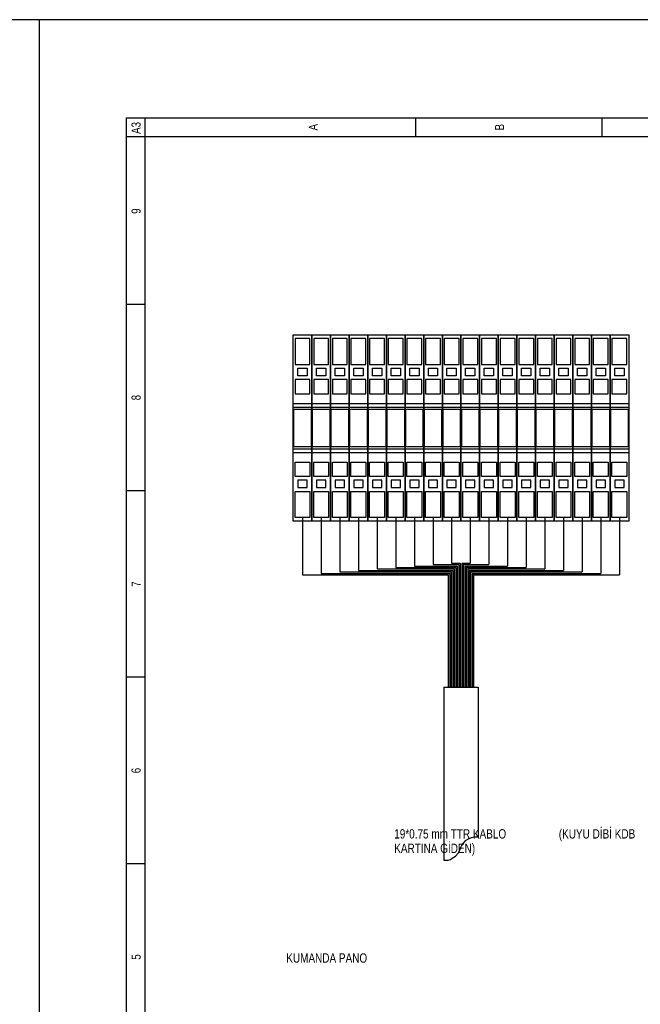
# Model space of a CAD drawing. Header units: centimetres. Extents: x 0 to 12476, y -30 to 2970.
# Tile 23 of 26: x 10351 to 10666, y 2471 to 2970. Entities that reach past the tile are written whole.
import ezdxf
from ezdxf.enums import TextEntityAlignment as Align

# ---------------------------------------------------------------- set-up
doc = ezdxf.new("R2010")
doc.units = ezdxf.units.CM
for name, color, linetype in [('ASN-CERCEVE', 7, 'Continuous'), ('ASN-ELEKTRIK', 3, 'Continuous'), ('ASN-ELEKTRIK-YAZI', 4, 'Continuous')]:
    doc.layers.add(name, color=color, linetype=linetype)

msp = doc.modelspace()

# ---------------------------------------------------------------- linework, layer by layer
at = {"layer": 'ASN-CERCEVE'}
msp.add_line((10360.8, 0), (10360.8, 2970), dxfattribs=at)
for points in [[(0, 0), (12475.76, 0), (12475.76, 2970), (0, 2970)], [(100, 0), (12450.76, 0), (12450.76, 2970), (100, 2970)]]:
    msp.add_lwpolyline(points, close=True, dxfattribs=at)
at = {"layer": 'ASN-ELEKTRIK'}
for p, q in [((10404.96, 1974.44), (10404.96, 2920.2)), ((10404.96, 2920.2), (11071.71, 2920.2)), ((10414.42, 1983.9), (10414.42, 2920.2)), ((10551.55, 2920.2), (10551.55, 2910.74)), ((10646.12, 2920.2), (10646.12, 2910.74)), ((10404.96, 2910.74), (11033.88, 2910.74)), ((10414.42, 2825.62), (10404.96, 2825.62)), ((10489.55, 2810.21), (10499, 2810.21)), ((10489.55, 2715.63), (10489.55, 2810.21)), ((10490.49, 2808.32), (10490.49, 2795.08)), ((10498.06, 2808.32), (10490.49, 2808.32)), ((10498.06, 2795.08), (10498.06, 2808.32)), ((10499, 2810.21), (10508.46, 2810.21)), ((10499, 2715.63), (10499, 2810.21)), ((10499, 2810.21), (10499, 2715.63)), ((10499.95, 2808.32), (10499.95, 2795.08)), ((10507.52, 2808.32), (10499.95, 2808.32)), ((10507.52, 2795.08), (10507.52, 2808.32)), ((10508.46, 2810.21), (10517.92, 2810.21)), ((10508.46, 2715.63), (10508.46, 2810.21)), ((10508.46, 2810.21), (10508.46, 2715.63)), ((10509.41, 2808.32), (10509.41, 2795.08)), ((10516.97, 2808.32), (10509.41, 2808.32)), ((10516.97, 2795.08), (10516.97, 2808.32)), ((10517.92, 2810.21), (10527.38, 2810.21)), ((10517.92, 2715.63), (10517.92, 2810.21)), ((10517.92, 2810.21), (10517.92, 2715.63)), ((10518.87, 2808.32), (10518.87, 2795.08)), ((10526.43, 2808.32), (10518.87, 2808.32)), ((10526.43, 2795.08), (10526.43, 2808.32)), ((10527.38, 2810.21), (10536.83, 2810.21)), ((10527.38, 2715.63), (10527.38, 2810.21)), ((10527.38, 2810.21), (10527.38, 2715.63)), ((10528.32, 2808.32), (10528.32, 2795.08)), ((10535.89, 2808.32), (10528.32, 2808.32)), ((10535.89, 2795.08), (10535.89, 2808.32)), ((10536.83, 2810.21), (10546.29, 2810.21)), ((10536.83, 2715.63), (10536.83, 2810.21)), ((10536.83, 2810.21), (10536.83, 2715.63)), ((10537.78, 2808.32), (10537.78, 2795.08)), ((10545.35, 2808.32), (10537.78, 2808.32)), ((10545.35, 2795.08), (10545.35, 2808.32)), ((10546.29, 2810.21), (10555.75, 2810.21)), ((10546.29, 2715.63), (10546.29, 2810.21)), ((10546.29, 2810.21), (10546.29, 2715.63)), ((10547.24, 2808.32), (10547.24, 2795.08)), ((10554.8, 2808.32), (10547.24, 2808.32)), ((10554.8, 2795.08), (10554.8, 2808.32)), ((10555.75, 2810.21), (10565.21, 2810.21)), ((10555.75, 2715.63), (10555.75, 2810.21)), ((10555.75, 2810.21), (10555.75, 2715.63)), ((10556.7, 2808.32), (10556.7, 2795.08)), ((10564.26, 2808.32), (10556.7, 2808.32)), ((10564.26, 2795.08), (10564.26, 2808.32)), ((10565.21, 2810.21), (10574.66, 2810.21)), ((10565.21, 2715.63), (10565.21, 2810.21)), ((10565.21, 2810.21), (10565.21, 2715.63)), ((10566.15, 2808.32), (10566.15, 2795.08)), ((10573.72, 2808.32), (10566.15, 2808.32)), ((10573.72, 2795.08), (10573.72, 2808.32)), ((10574.66, 2810.21), (10584.12, 2810.21)), ((10574.66, 2715.63), (10574.66, 2810.21)), ((10574.66, 2810.21), (10574.66, 2715.63)), ((10575.61, 2808.32), (10575.61, 2795.08)), ((10583.18, 2808.32), (10575.61, 2808.32)), ((10583.18, 2795.08), (10583.18, 2808.32)), ((10584.12, 2810.21), (10593.58, 2810.21)), ((10584.12, 2715.63), (10584.12, 2810.21)), ((10584.12, 2810.21), (10584.12, 2715.63)), ((10585.07, 2808.32), (10585.07, 2795.08)), ((10592.63, 2808.32), (10585.07, 2808.32)), ((10592.63, 2795.08), (10592.63, 2808.32)), ((10593.58, 2810.21), (10603.04, 2810.21)), ((10593.58, 2715.63), (10593.58, 2810.21)), ((10593.58, 2810.21), (10593.58, 2715.63)), ((10594.53, 2808.32), (10594.53, 2795.08)), ((10602.09, 2808.32), (10594.53, 2808.32)), ((10602.09, 2795.08), (10602.09, 2808.32)), ((10603.04, 2810.21), (10612.5, 2810.21)), ((10603.04, 2715.63), (10603.04, 2810.21)), ((10603.04, 2810.21), (10603.04, 2715.63)), ((10603.98, 2808.32), (10603.98, 2795.08)), ((10611.55, 2808.32), (10603.98, 2808.32)), ((10611.55, 2795.08), (10611.55, 2808.32)), ((10612.5, 2810.21), (10621.95, 2810.21)), ((10612.5, 2715.63), (10612.5, 2810.21)), ((10612.5, 2810.21), (10612.5, 2715.63)), ((10613.44, 2808.32), (10613.44, 2795.08)), ((10621.01, 2808.32), (10613.44, 2808.32)), ((10621.01, 2795.08), (10621.01, 2808.32)), ((10621.95, 2810.21), (10631.41, 2810.21)), ((10621.95, 2715.63), (10621.95, 2810.21)), ((10621.95, 2810.21), (10621.95, 2715.63)), ((10622.9, 2808.32), (10622.9, 2795.08)), ((10630.46, 2808.32), (10622.9, 2808.32)), ((10630.46, 2795.08), (10630.46, 2808.32)), ((10631.41, 2810.21), (10640.87, 2810.21)), ((10631.41, 2715.63), (10631.41, 2810.21)), ((10631.41, 2810.21), (10631.41, 2715.63)), ((10632.36, 2808.32), (10632.36, 2795.08)), ((10639.92, 2808.32), (10632.36, 2808.32)), ((10639.92, 2795.08), (10639.92, 2808.32)), ((10640.87, 2810.21), (10650.33, 2810.21)), ((10640.87, 2715.63), (10640.87, 2810.21)), ((10640.87, 2810.21), (10640.87, 2715.63)), ((10641.81, 2808.32), (10641.81, 2795.08)), ((10649.38, 2808.32), (10641.81, 2808.32)), ((10649.38, 2795.08), (10649.38, 2808.32)), ((10650.33, 2810.21), (10659.78, 2810.21)), ((10650.33, 2715.63), (10650.33, 2810.21)), ((10650.33, 2810.21), (10650.33, 2715.63)), ((10651.27, 2808.32), (10651.27, 2795.08)), ((10658.84, 2808.32), (10651.27, 2808.32)), ((10658.84, 2795.08), (10658.84, 2808.32)), ((10659.78, 2810.21), (10659.78, 2715.63)), ((10490.49, 2795.08), (10498.06, 2795.08)), ((10491.91, 2793.18), (10496.64, 2793.18)), ((10491.91, 2789.4), (10491.91, 2793.18)), ((10496.64, 2793.18), (10496.64, 2789.4)), ((10499.95, 2795.08), (10507.52, 2795.08)), ((10501.37, 2793.18), (10506.1, 2793.18)), ((10501.37, 2789.4), (10501.37, 2793.18)), ((10506.1, 2793.18), (10506.1, 2789.4)), ((10509.41, 2795.08), (10516.97, 2795.08)), ((10510.83, 2793.18), (10515.56, 2793.18)), ((10510.83, 2789.4), (10510.83, 2793.18)), ((10515.56, 2793.18), (10515.56, 2789.4)), ((10518.87, 2795.08), (10526.43, 2795.08)), ((10520.28, 2793.18), (10525.01, 2793.18)), ((10520.28, 2789.4), (10520.28, 2793.18)), ((10525.01, 2793.18), (10525.01, 2789.4)), ((10528.32, 2795.08), (10535.89, 2795.08)), ((10529.74, 2793.18), (10534.47, 2793.18)), ((10529.74, 2789.4), (10529.74, 2793.18)), ((10534.47, 2793.18), (10534.47, 2789.4)), ((10537.78, 2795.08), (10545.35, 2795.08)), ((10539.2, 2793.18), (10543.93, 2793.18)), ((10539.2, 2789.4), (10539.2, 2793.18)), ((10543.93, 2793.18), (10543.93, 2789.4)), ((10547.24, 2795.08), (10554.8, 2795.08)), ((10548.66, 2793.18), (10553.39, 2793.18)), ((10548.66, 2789.4), (10548.66, 2793.18)), ((10553.39, 2793.18), (10553.39, 2789.4)), ((10556.7, 2795.08), (10564.26, 2795.08)), ((10558.11, 2793.18), (10562.84, 2793.18)), ((10558.11, 2789.4), (10558.11, 2793.18)), ((10562.84, 2793.18), (10562.84, 2789.4)), ((10566.15, 2795.08), (10573.72, 2795.08)), ((10567.57, 2793.18), (10572.3, 2793.18)), ((10567.57, 2789.4), (10567.57, 2793.18)), ((10572.3, 2793.18), (10572.3, 2789.4)), ((10575.61, 2795.08), (10583.18, 2795.08)), ((10577.03, 2793.18), (10581.76, 2793.18)), ((10577.03, 2789.4), (10577.03, 2793.18)), ((10581.76, 2793.18), (10581.76, 2789.4)), ((10585.07, 2795.08), (10592.63, 2795.08)), ((10586.49, 2793.18), (10591.22, 2793.18)), ((10586.49, 2789.4), (10586.49, 2793.18)), ((10591.22, 2793.18), (10591.22, 2789.4)), ((10594.53, 2795.08), (10602.09, 2795.08)), ((10595.94, 2793.18), (10600.67, 2793.18)), ((10595.94, 2789.4), (10595.94, 2793.18)), ((10600.67, 2793.18), (10600.67, 2789.4)), ((10603.98, 2795.08), (10611.55, 2795.08)), ((10605.4, 2793.18), (10610.13, 2793.18)), ((10605.4, 2789.4), (10605.4, 2793.18)), ((10610.13, 2793.18), (10610.13, 2789.4)), ((10613.44, 2795.08), (10621.01, 2795.08)), ((10614.86, 2793.18), (10619.59, 2793.18)), ((10614.86, 2789.4), (10614.86, 2793.18)), ((10619.59, 2793.18), (10619.59, 2789.4)), ((10622.9, 2795.08), (10630.46, 2795.08)), ((10624.32, 2793.18), (10629.05, 2793.18)), ((10624.32, 2789.4), (10624.32, 2793.18)), ((10629.05, 2793.18), (10629.05, 2789.4)), ((10632.36, 2795.08), (10639.92, 2795.08)), ((10633.77, 2793.18), (10638.5, 2793.18)), ((10633.77, 2789.4), (10633.77, 2793.18)), ((10638.5, 2793.18), (10638.5, 2789.4)), ((10641.81, 2795.08), (10649.38, 2795.08)), ((10643.23, 2793.18), (10647.96, 2793.18)), ((10643.23, 2789.4), (10643.23, 2793.18)), ((10647.96, 2793.18), (10647.96, 2789.4)), ((10651.27, 2795.08), (10658.84, 2795.08)), ((10652.69, 2793.18), (10657.42, 2793.18)), ((10652.69, 2789.4), (10652.69, 2793.18)), ((10657.42, 2793.18), (10657.42, 2789.4)), ((10498.06, 2787.51), (10490.49, 2787.51)), ((10490.49, 2787.51), (10490.49, 2780.32)), ((10496.64, 2789.4), (10491.91, 2789.4)), ((10498.06, 2780.32), (10498.06, 2787.51)), ((10507.52, 2787.51), (10499.95, 2787.51)), ((10499.95, 2787.51), (10499.95, 2780.32)), ((10506.1, 2789.4), (10501.37, 2789.4)), ((10507.52, 2780.32), (10507.52, 2787.51)), ((10516.97, 2787.51), (10509.41, 2787.51)), ((10509.41, 2787.51), (10509.41, 2780.32)), ((10515.56, 2789.4), (10510.83, 2789.4)), ((10516.97, 2780.32), (10516.97, 2787.51)), ((10526.43, 2787.51), (10518.87, 2787.51)), ((10518.87, 2787.51), (10518.87, 2780.32)), ((10525.01, 2789.4), (10520.28, 2789.4)), ((10526.43, 2780.32), (10526.43, 2787.51)), ((10535.89, 2787.51), (10528.32, 2787.51)), ((10528.32, 2787.51), (10528.32, 2780.32)), ((10534.47, 2789.4), (10529.74, 2789.4)), ((10535.89, 2780.32), (10535.89, 2787.51)), ((10545.35, 2787.51), (10537.78, 2787.51)), ((10537.78, 2787.51), (10537.78, 2780.32)), ((10543.93, 2789.4), (10539.2, 2789.4)), ((10545.35, 2780.32), (10545.35, 2787.51)), ((10554.8, 2787.51), (10547.24, 2787.51)), ((10547.24, 2787.51), (10547.24, 2780.32)), ((10553.39, 2789.4), (10548.66, 2789.4)), ((10554.8, 2780.32), (10554.8, 2787.51)), ((10564.26, 2787.51), (10556.7, 2787.51)), ((10556.7, 2787.51), (10556.7, 2780.32)), ((10562.84, 2789.4), (10558.11, 2789.4)), ((10564.26, 2780.32), (10564.26, 2787.51)), ((10573.72, 2787.51), (10566.15, 2787.51)), ((10566.15, 2787.51), (10566.15, 2780.32)), ((10572.3, 2789.4), (10567.57, 2789.4)), ((10573.72, 2780.32), (10573.72, 2787.51)), ((10583.18, 2787.51), (10575.61, 2787.51)), ((10575.61, 2787.51), (10575.61, 2780.32)), ((10581.76, 2789.4), (10577.03, 2789.4)), ((10583.18, 2780.32), (10583.18, 2787.51)), ((10592.63, 2787.51), (10585.07, 2787.51)), ((10585.07, 2787.51), (10585.07, 2780.32)), ((10591.22, 2789.4), (10586.49, 2789.4)), ((10592.63, 2780.32), (10592.63, 2787.51)), ((10602.09, 2787.51), (10594.53, 2787.51)), ((10594.53, 2787.51), (10594.53, 2780.32)), ((10600.67, 2789.4), (10595.94, 2789.4)), ((10602.09, 2780.32), (10602.09, 2787.51)), ((10611.55, 2787.51), (10603.98, 2787.51)), ((10603.98, 2787.51), (10603.98, 2780.32)), ((10610.13, 2789.4), (10605.4, 2789.4)), ((10611.55, 2780.32), (10611.55, 2787.51)), ((10621.01, 2787.51), (10613.44, 2787.51)), ((10613.44, 2787.51), (10613.44, 2780.32)), ((10619.59, 2789.4), (10614.86, 2789.4)), ((10621.01, 2780.32), (10621.01, 2787.51)), ((10630.46, 2787.51), (10622.9, 2787.51)), ((10622.9, 2787.51), (10622.9, 2780.32)), ((10629.05, 2789.4), (10624.32, 2789.4)), ((10630.46, 2780.32), (10630.46, 2787.51)), ((10639.92, 2787.51), (10632.36, 2787.51)), ((10632.36, 2787.51), (10632.36, 2780.32)), ((10638.5, 2789.4), (10633.77, 2789.4)), ((10639.92, 2780.32), (10639.92, 2787.51)), ((10649.38, 2787.51), (10641.81, 2787.51)), ((10641.81, 2787.51), (10641.81, 2780.32)), ((10647.96, 2789.4), (10643.23, 2789.4)), ((10649.38, 2780.32), (10649.38, 2787.51)), ((10658.84, 2787.51), (10651.27, 2787.51)), ((10651.27, 2787.51), (10651.27, 2780.32)), ((10657.42, 2789.4), (10652.69, 2789.4)), ((10658.84, 2780.32), (10658.84, 2787.51)), ((10490.49, 2780.32), (10498.06, 2780.32)), ((10499.95, 2780.32), (10507.52, 2780.32)), ((10509.41, 2780.32), (10516.97, 2780.32)), ((10518.87, 2780.32), (10526.43, 2780.32)), ((10528.32, 2780.32), (10535.89, 2780.32)), ((10537.78, 2780.32), (10545.35, 2780.32)), ((10547.24, 2780.32), (10554.8, 2780.32)), ((10556.7, 2780.32), (10564.26, 2780.32)), ((10566.15, 2780.32), (10573.72, 2780.32)), ((10575.61, 2780.32), (10583.18, 2780.32)), ((10585.07, 2780.32), (10592.63, 2780.32)), ((10594.53, 2780.32), (10602.09, 2780.32)), ((10603.98, 2780.32), (10611.55, 2780.32)), ((10613.44, 2780.32), (10621.01, 2780.32)), ((10622.9, 2780.32), (10630.46, 2780.32)), ((10632.36, 2780.32), (10639.92, 2780.32)), ((10641.81, 2780.32), (10649.38, 2780.32)), ((10651.27, 2780.32), (10658.84, 2780.32)), ((10489.55, 2775.4), (10499, 2775.4)), ((10489.55, 2773.51), (10499, 2773.51)), ((10489.74, 2772.38), (10489.74, 2753.46)), ((10498.82, 2772.38), (10489.74, 2772.38)), ((10498.82, 2753.46), (10498.82, 2772.38)), ((10499, 2775.4), (10508.46, 2775.4)), ((10499, 2773.51), (10508.46, 2773.51)), ((10499.19, 2772.38), (10499.19, 2753.46)), ((10508.27, 2772.38), (10499.19, 2772.38)), ((10508.27, 2753.46), (10508.27, 2772.38)), ((10508.46, 2775.4), (10517.92, 2775.4)), ((10508.46, 2773.51), (10517.92, 2773.51)), ((10508.65, 2772.38), (10508.65, 2753.46)), ((10517.73, 2772.38), (10508.65, 2772.38)), ((10517.73, 2753.46), (10517.73, 2772.38)), ((10517.92, 2775.4), (10527.38, 2775.4)), ((10517.92, 2773.51), (10527.38, 2773.51)), ((10518.11, 2772.38), (10518.11, 2753.46)), ((10527.19, 2772.38), (10518.11, 2772.38)), ((10527.19, 2753.46), (10527.19, 2772.38)), ((10527.38, 2775.4), (10536.83, 2775.4)), ((10527.38, 2773.51), (10536.83, 2773.51)), ((10527.57, 2772.38), (10527.57, 2753.46)), ((10536.65, 2772.38), (10527.57, 2772.38)), ((10536.65, 2753.46), (10536.65, 2772.38)), ((10536.83, 2775.4), (10546.29, 2775.4)), ((10536.83, 2773.51), (10546.29, 2773.51)), ((10537.02, 2772.38), (10537.02, 2753.46)), ((10546.1, 2772.38), (10537.02, 2772.38)), ((10546.1, 2753.46), (10546.1, 2772.38)), ((10546.29, 2775.4), (10555.75, 2775.4)), ((10546.29, 2773.51), (10555.75, 2773.51)), ((10546.48, 2772.38), (10546.48, 2753.46)), ((10555.56, 2772.38), (10546.48, 2772.38)), ((10555.56, 2753.46), (10555.56, 2772.38)), ((10555.75, 2775.4), (10565.21, 2775.4)), ((10555.75, 2773.51), (10565.21, 2773.51)), ((10555.94, 2772.38), (10555.94, 2753.46)), ((10565.02, 2772.38), (10555.94, 2772.38)), ((10565.02, 2753.46), (10565.02, 2772.38)), ((10565.21, 2775.4), (10574.66, 2775.4)), ((10565.21, 2773.51), (10574.66, 2773.51)), ((10565.4, 2772.38), (10565.4, 2753.46)), ((10574.48, 2772.38), (10565.4, 2772.38)), ((10574.48, 2753.46), (10574.48, 2772.38)), ((10574.66, 2775.4), (10584.12, 2775.4)), ((10574.66, 2773.51), (10584.12, 2773.51)), ((10574.85, 2772.38), (10574.85, 2753.46)), ((10583.93, 2772.38), (10574.85, 2772.38)), ((10583.93, 2753.46), (10583.93, 2772.38)), ((10584.12, 2775.4), (10593.58, 2775.4)), ((10584.12, 2773.51), (10593.58, 2773.51)), ((10584.31, 2772.38), (10584.31, 2753.46)), ((10593.39, 2772.38), (10584.31, 2772.38)), ((10593.39, 2753.46), (10593.39, 2772.38)), ((10593.58, 2775.4), (10603.04, 2775.4)), ((10593.58, 2773.51), (10603.04, 2773.51)), ((10593.77, 2772.38), (10593.77, 2753.46)), ((10602.85, 2772.38), (10593.77, 2772.38)), ((10602.85, 2753.46), (10602.85, 2772.38)), ((10603.04, 2775.4), (10612.5, 2775.4)), ((10603.04, 2773.51), (10612.5, 2773.51)), ((10603.23, 2772.38), (10603.23, 2753.46)), ((10612.31, 2772.38), (10603.23, 2772.38)), ((10612.31, 2753.46), (10612.31, 2772.38)), ((10612.5, 2775.4), (10621.95, 2775.4)), ((10612.5, 2773.51), (10621.95, 2773.51)), ((10612.68, 2772.38), (10612.68, 2753.46)), ((10621.76, 2772.38), (10612.68, 2772.38)), ((10621.76, 2753.46), (10621.76, 2772.38)), ((10621.95, 2775.4), (10631.41, 2775.4)), ((10621.95, 2773.51), (10631.41, 2773.51)), ((10622.14, 2772.38), (10622.14, 2753.46)), ((10631.22, 2772.38), (10622.14, 2772.38)), ((10631.22, 2753.46), (10631.22, 2772.38)), ((10631.41, 2775.4), (10640.87, 2775.4)), ((10631.41, 2773.51), (10640.87, 2773.51)), ((10631.6, 2772.38), (10631.6, 2753.46)), ((10640.68, 2772.38), (10631.6, 2772.38)), ((10640.68, 2753.46), (10640.68, 2772.38)), ((10640.87, 2775.4), (10650.33, 2775.4)), ((10640.87, 2773.51), (10650.33, 2773.51)), ((10641.06, 2772.38), (10641.06, 2753.46)), ((10650.14, 2772.38), (10641.06, 2772.38)), ((10650.14, 2753.46), (10650.14, 2772.38)), ((10650.33, 2775.4), (10659.78, 2775.4)), ((10650.33, 2773.51), (10659.78, 2773.51)), ((10650.51, 2772.38), (10650.51, 2753.46)), ((10659.59, 2772.38), (10650.51, 2772.38)), ((10659.59, 2753.46), (10659.59, 2772.38)), ((10489.55, 2752.33), (10499, 2752.33)), ((10489.74, 2753.46), (10498.82, 2753.46)), ((10499, 2752.33), (10508.46, 2752.33)), ((10499.19, 2753.46), (10508.27, 2753.46)), ((10508.46, 2752.33), (10517.92, 2752.33)), ((10508.65, 2753.46), (10517.73, 2753.46)), ((10517.92, 2752.33), (10527.38, 2752.33)), ((10518.11, 2753.46), (10527.19, 2753.46)), ((10527.38, 2752.33), (10536.83, 2752.33)), ((10527.57, 2753.46), (10536.65, 2753.46)), ((10536.83, 2752.33), (10546.29, 2752.33)), ((10537.02, 2753.46), (10546.1, 2753.46)), ((10546.29, 2752.33), (10555.75, 2752.33)), ((10546.48, 2753.46), (10555.56, 2753.46)), ((10555.75, 2752.33), (10565.21, 2752.33)), ((10555.94, 2753.46), (10565.02, 2753.46)), ((10565.21, 2752.33), (10574.66, 2752.33)), ((10565.4, 2753.46), (10574.48, 2753.46)), ((10574.66, 2752.33), (10584.12, 2752.33)), ((10574.85, 2753.46), (10583.93, 2753.46)), ((10584.12, 2752.33), (10593.58, 2752.33)), ((10584.31, 2753.46), (10593.39, 2753.46)), ((10593.58, 2752.33), (10603.04, 2752.33)), ((10593.77, 2753.46), (10602.85, 2753.46)), ((10603.04, 2752.33), (10612.5, 2752.33)), ((10603.23, 2753.46), (10612.31, 2753.46)), ((10612.5, 2752.33), (10621.95, 2752.33)), ((10612.68, 2753.46), (10621.76, 2753.46)), ((10621.95, 2752.33), (10631.41, 2752.33)), ((10622.14, 2753.46), (10631.22, 2753.46)), ((10631.41, 2752.33), (10640.87, 2752.33)), ((10631.6, 2753.46), (10640.68, 2753.46)), ((10640.87, 2752.33), (10650.33, 2752.33)), ((10641.06, 2753.46), (10650.14, 2753.46)), ((10650.33, 2752.33), (10659.78, 2752.33)), ((10650.51, 2753.46), (10659.59, 2753.46)), ((10489.55, 2750.44), (10499, 2750.44)), ((10499, 2750.44), (10508.46, 2750.44)), ((10508.46, 2750.44), (10517.92, 2750.44)), ((10517.92, 2750.44), (10527.38, 2750.44)), ((10527.38, 2750.44), (10536.83, 2750.44)), ((10536.83, 2750.44), (10546.29, 2750.44)), ((10546.29, 2750.44), (10555.75, 2750.44)), ((10555.75, 2750.44), (10565.21, 2750.44)), ((10565.21, 2750.44), (10574.66, 2750.44)), ((10574.66, 2750.44), (10584.12, 2750.44)), ((10584.12, 2750.44), (10593.58, 2750.44)), ((10593.58, 2750.44), (10603.04, 2750.44)), ((10603.04, 2750.44), (10612.5, 2750.44)), ((10612.5, 2750.44), (10621.95, 2750.44)), ((10621.95, 2750.44), (10631.41, 2750.44)), ((10631.41, 2750.44), (10640.87, 2750.44)), ((10640.87, 2750.44), (10650.33, 2750.44)), ((10650.33, 2750.44), (10659.78, 2750.44)), ((10490.49, 2745.52), (10498.06, 2745.52)), ((10490.49, 2738.33), (10490.49, 2745.52)), ((10498.06, 2745.52), (10498.06, 2738.33)), ((10499.95, 2745.52), (10507.52, 2745.52)), ((10499.95, 2738.33), (10499.95, 2745.52)), ((10507.52, 2745.52), (10507.52, 2738.33)), ((10509.41, 2745.52), (10516.97, 2745.52)), ((10509.41, 2738.33), (10509.41, 2745.52)), ((10516.97, 2745.52), (10516.97, 2738.33)), ((10518.87, 2745.52), (10526.43, 2745.52)), ((10518.87, 2738.33), (10518.87, 2745.52)), ((10526.43, 2745.52), (10526.43, 2738.33)), ((10528.32, 2745.52), (10535.89, 2745.52)), ((10528.32, 2738.33), (10528.32, 2745.52)), ((10535.89, 2745.52), (10535.89, 2738.33)), ((10537.78, 2745.52), (10545.35, 2745.52)), ((10537.78, 2738.33), (10537.78, 2745.52)), ((10545.35, 2745.52), (10545.35, 2738.33)), ((10547.24, 2745.52), (10554.8, 2745.52)), ((10547.24, 2738.33), (10547.24, 2745.52)), ((10554.8, 2745.52), (10554.8, 2738.33)), ((10556.7, 2745.52), (10564.26, 2745.52)), ((10556.7, 2738.33), (10556.7, 2745.52)), ((10564.26, 2745.52), (10564.26, 2738.33)), ((10566.15, 2745.52), (10573.72, 2745.52)), ((10566.15, 2738.33), (10566.15, 2745.52)), ((10573.72, 2745.52), (10573.72, 2738.33)), ((10575.61, 2745.52), (10583.18, 2745.52)), ((10575.61, 2738.33), (10575.61, 2745.52)), ((10583.18, 2745.52), (10583.18, 2738.33)), ((10585.07, 2745.52), (10592.63, 2745.52)), ((10585.07, 2738.33), (10585.07, 2745.52)), ((10592.63, 2745.52), (10592.63, 2738.33)), ((10594.53, 2745.52), (10602.09, 2745.52)), ((10594.53, 2738.33), (10594.53, 2745.52)), ((10602.09, 2745.52), (10602.09, 2738.33)), ((10603.98, 2745.52), (10611.55, 2745.52)), ((10603.98, 2738.33), (10603.98, 2745.52)), ((10611.55, 2745.52), (10611.55, 2738.33)), ((10613.44, 2745.52), (10621.01, 2745.52)), ((10613.44, 2738.33), (10613.44, 2745.52)), ((10621.01, 2745.52), (10621.01, 2738.33)), ((10622.9, 2745.52), (10630.46, 2745.52)), ((10622.9, 2738.33), (10622.9, 2745.52)), ((10630.46, 2745.52), (10630.46, 2738.33)), ((10632.36, 2745.52), (10639.92, 2745.52)), ((10632.36, 2738.33), (10632.36, 2745.52)), ((10639.92, 2745.52), (10639.92, 2738.33)), ((10641.81, 2745.52), (10649.38, 2745.52)), ((10641.81, 2738.33), (10641.81, 2745.52)), ((10649.38, 2745.52), (10649.38, 2738.33)), ((10651.27, 2745.52), (10658.84, 2745.52)), ((10651.27, 2738.33), (10651.27, 2745.52)), ((10658.84, 2745.52), (10658.84, 2738.33)), ((10498.06, 2738.33), (10490.49, 2738.33)), ((10507.52, 2738.33), (10499.95, 2738.33)), ((10516.97, 2738.33), (10509.41, 2738.33)), ((10526.43, 2738.33), (10518.87, 2738.33)), ((10535.89, 2738.33), (10528.32, 2738.33)), ((10545.35, 2738.33), (10537.78, 2738.33)), ((10554.8, 2738.33), (10547.24, 2738.33)), ((10564.26, 2738.33), (10556.7, 2738.33)), ((10573.72, 2738.33), (10566.15, 2738.33)), ((10583.18, 2738.33), (10575.61, 2738.33)), ((10592.63, 2738.33), (10585.07, 2738.33)), ((10602.09, 2738.33), (10594.53, 2738.33)), ((10611.55, 2738.33), (10603.98, 2738.33)), ((10621.01, 2738.33), (10613.44, 2738.33)), ((10630.46, 2738.33), (10622.9, 2738.33)), ((10639.92, 2738.33), (10632.36, 2738.33)), ((10649.38, 2738.33), (10641.81, 2738.33)), ((10658.84, 2738.33), (10651.27, 2738.33)), ((10496.64, 2736.44), (10491.91, 2736.44)), ((10491.91, 2736.44), (10491.91, 2732.66)), ((10491.91, 2732.66), (10496.64, 2732.66)), ((10496.64, 2732.66), (10496.64, 2736.44)), ((10506.1, 2736.44), (10501.37, 2736.44)), ((10501.37, 2736.44), (10501.37, 2732.66)), ((10501.37, 2732.66), (10506.1, 2732.66)), ((10506.1, 2732.66), (10506.1, 2736.44)), ((10515.56, 2736.44), (10510.83, 2736.44)), ((10510.83, 2736.44), (10510.83, 2732.66)), ((10510.83, 2732.66), (10515.56, 2732.66)), ((10515.56, 2732.66), (10515.56, 2736.44)), ((10525.01, 2736.44), (10520.28, 2736.44)), ((10520.28, 2736.44), (10520.28, 2732.66)), ((10520.28, 2732.66), (10525.01, 2732.66)), ((10525.01, 2732.66), (10525.01, 2736.44)), ((10534.47, 2736.44), (10529.74, 2736.44)), ((10529.74, 2736.44), (10529.74, 2732.66)), ((10529.74, 2732.66), (10534.47, 2732.66)), ((10534.47, 2732.66), (10534.47, 2736.44)), ((10543.93, 2736.44), (10539.2, 2736.44)), ((10539.2, 2736.44), (10539.2, 2732.66)), ((10539.2, 2732.66), (10543.93, 2732.66)), ((10543.93, 2732.66), (10543.93, 2736.44)), ((10553.39, 2736.44), (10548.66, 2736.44)), ((10548.66, 2736.44), (10548.66, 2732.66)), ((10548.66, 2732.66), (10553.39, 2732.66)), ((10553.39, 2732.66), (10553.39, 2736.44)), ((10562.84, 2736.44), (10558.11, 2736.44)), ((10558.11, 2736.44), (10558.11, 2732.66)), ((10558.11, 2732.66), (10562.84, 2732.66)), ((10562.84, 2732.66), (10562.84, 2736.44)), ((10572.3, 2736.44), (10567.57, 2736.44)), ((10567.57, 2736.44), (10567.57, 2732.66)), ((10567.57, 2732.66), (10572.3, 2732.66)), ((10572.3, 2732.66), (10572.3, 2736.44)), ((10581.76, 2736.44), (10577.03, 2736.44)), ((10577.03, 2736.44), (10577.03, 2732.66)), ((10577.03, 2732.66), (10581.76, 2732.66)), ((10581.76, 2732.66), (10581.76, 2736.44)), ((10591.22, 2736.44), (10586.49, 2736.44)), ((10586.49, 2736.44), (10586.49, 2732.66)), ((10586.49, 2732.66), (10591.22, 2732.66)), ((10591.22, 2732.66), (10591.22, 2736.44)), ((10600.67, 2736.44), (10595.94, 2736.44)), ((10595.94, 2736.44), (10595.94, 2732.66)), ((10595.94, 2732.66), (10600.67, 2732.66)), ((10600.67, 2732.66), (10600.67, 2736.44)), ((10610.13, 2736.44), (10605.4, 2736.44)), ((10605.4, 2736.44), (10605.4, 2732.66)), ((10605.4, 2732.66), (10610.13, 2732.66)), ((10610.13, 2732.66), (10610.13, 2736.44)), ((10619.59, 2736.44), (10614.86, 2736.44)), ((10614.86, 2736.44), (10614.86, 2732.66)), ((10614.86, 2732.66), (10619.59, 2732.66)), ((10619.59, 2732.66), (10619.59, 2736.44)), ((10629.05, 2736.44), (10624.32, 2736.44)), ((10624.32, 2736.44), (10624.32, 2732.66)), ((10624.32, 2732.66), (10629.05, 2732.66)), ((10629.05, 2732.66), (10629.05, 2736.44)), ((10638.5, 2736.44), (10633.77, 2736.44)), ((10633.77, 2736.44), (10633.77, 2732.66)), ((10633.77, 2732.66), (10638.5, 2732.66)), ((10638.5, 2732.66), (10638.5, 2736.44)), ((10647.96, 2736.44), (10643.23, 2736.44)), ((10643.23, 2736.44), (10643.23, 2732.66)), ((10643.23, 2732.66), (10647.96, 2732.66)), ((10647.96, 2732.66), (10647.96, 2736.44)), ((10657.42, 2736.44), (10652.69, 2736.44)), ((10652.69, 2736.44), (10652.69, 2732.66)), ((10652.69, 2732.66), (10657.42, 2732.66)), ((10657.42, 2732.66), (10657.42, 2736.44)), ((10414.42, 2731.05), (10404.96, 2731.05)), ((10490.49, 2717.52), (10490.49, 2730.76)), ((10490.49, 2730.76), (10498.06, 2730.76)), ((10498.06, 2730.76), (10498.06, 2717.52)), ((10499.95, 2717.52), (10499.95, 2730.76)), ((10499.95, 2730.76), (10507.52, 2730.76)), ((10507.52, 2730.76), (10507.52, 2717.52)), ((10509.41, 2717.52), (10509.41, 2730.76)), ((10509.41, 2730.76), (10516.97, 2730.76)), ((10516.97, 2730.76), (10516.97, 2717.52)), ((10518.87, 2717.52), (10518.87, 2730.76)), ((10518.87, 2730.76), (10526.43, 2730.76)), ((10526.43, 2730.76), (10526.43, 2717.52)), ((10528.32, 2717.52), (10528.32, 2730.76)), ((10528.32, 2730.76), (10535.89, 2730.76)), ((10535.89, 2730.76), (10535.89, 2717.52)), ((10537.78, 2717.52), (10537.78, 2730.76)), ((10537.78, 2730.76), (10545.35, 2730.76)), ((10545.35, 2730.76), (10545.35, 2717.52)), ((10547.24, 2717.52), (10547.24, 2730.76)), ((10547.24, 2730.76), (10554.8, 2730.76)), ((10554.8, 2730.76), (10554.8, 2717.52)), ((10556.7, 2717.52), (10556.7, 2730.76)), ((10556.7, 2730.76), (10564.26, 2730.76)), ((10564.26, 2730.76), (10564.26, 2717.52)), ((10566.15, 2717.52), (10566.15, 2730.76)), ((10566.15, 2730.76), (10573.72, 2730.76)), ((10573.72, 2730.76), (10573.72, 2717.52)), ((10575.61, 2717.52), (10575.61, 2730.76)), ((10575.61, 2730.76), (10583.18, 2730.76)), ((10583.18, 2730.76), (10583.18, 2717.52)), ((10585.07, 2717.52), (10585.07, 2730.76)), ((10585.07, 2730.76), (10592.63, 2730.76)), ((10592.63, 2730.76), (10592.63, 2717.52)), ((10594.53, 2717.52), (10594.53, 2730.76)), ((10594.53, 2730.76), (10602.09, 2730.76)), ((10602.09, 2730.76), (10602.09, 2717.52)), ((10603.98, 2717.52), (10603.98, 2730.76)), ((10603.98, 2730.76), (10611.55, 2730.76)), ((10611.55, 2730.76), (10611.55, 2717.52)), ((10613.44, 2717.52), (10613.44, 2730.76)), ((10613.44, 2730.76), (10621.01, 2730.76)), ((10621.01, 2730.76), (10621.01, 2717.52)), ((10622.9, 2717.52), (10622.9, 2730.76)), ((10622.9, 2730.76), (10630.46, 2730.76)), ((10630.46, 2730.76), (10630.46, 2717.52)), ((10632.36, 2717.52), (10632.36, 2730.76)), ((10632.36, 2730.76), (10639.92, 2730.76)), ((10639.92, 2730.76), (10639.92, 2717.52)), ((10641.81, 2717.52), (10641.81, 2730.76)), ((10641.81, 2730.76), (10649.38, 2730.76)), ((10649.38, 2730.76), (10649.38, 2717.52)), ((10651.27, 2717.52), (10651.27, 2730.76)), ((10651.27, 2730.76), (10658.84, 2730.76)), ((10658.84, 2730.76), (10658.84, 2717.52)), ((10498.06, 2717.52), (10490.49, 2717.52)), ((10494.28, 2717.52), (10494.28, 2688.38)), ((10507.52, 2717.52), (10499.95, 2717.52)), ((10503.73, 2717.52), (10503.73, 2689.14)), ((10516.97, 2717.52), (10509.41, 2717.52)), ((10513.19, 2717.52), (10513.19, 2689.89)), ((10526.43, 2717.52), (10518.87, 2717.52)), ((10522.65, 2717.52), (10522.65, 2690.65)), ((10535.89, 2717.52), (10528.32, 2717.52)), ((10532.11, 2717.52), (10532.11, 2691.41)), ((10545.35, 2717.52), (10537.78, 2717.52)), ((10541.56, 2717.52), (10541.56, 2692.16)), ((10554.8, 2717.52), (10547.24, 2717.52)), ((10551.02, 2717.52), (10551.02, 2692.92)), ((10564.26, 2717.52), (10556.7, 2717.52)), ((10560.48, 2717.52), (10560.48, 2693.68)), ((10573.72, 2717.52), (10566.15, 2717.52)), ((10569.94, 2717.52), (10569.94, 2694.43)), ((10583.18, 2717.52), (10575.61, 2717.52)), ((10579.39, 2717.52), (10579.39, 2694.43)), ((10592.63, 2717.52), (10585.07, 2717.52)), ((10588.85, 2717.52), (10588.85, 2693.68)), ((10602.09, 2717.52), (10594.53, 2717.52)), ((10598.31, 2717.52), (10598.31, 2692.92)), ((10611.55, 2717.52), (10603.98, 2717.52)), ((10607.77, 2717.52), (10607.77, 2692.16)), ((10621.01, 2717.52), (10613.44, 2717.52)), ((10617.22, 2717.52), (10617.22, 2691.41)), ((10630.46, 2717.52), (10622.9, 2717.52)), ((10626.68, 2717.52), (10626.68, 2690.65)), ((10639.92, 2717.52), (10632.36, 2717.52)), ((10636.14, 2717.52), (10636.14, 2689.89)), ((10649.38, 2717.52), (10641.81, 2717.52)), ((10645.6, 2717.52), (10645.6, 2689.14)), ((10658.84, 2717.52), (10651.27, 2717.52)), ((10655.05, 2717.52), (10655.05, 2688.38)), ((10499, 2715.63), (10489.55, 2715.63)), ((10508.46, 2715.63), (10499, 2715.63)), ((10517.92, 2715.63), (10508.46, 2715.63)), ((10527.38, 2715.63), (10517.92, 2715.63)), ((10536.83, 2715.63), (10527.38, 2715.63)), ((10546.29, 2715.63), (10536.83, 2715.63)), ((10555.75, 2715.63), (10546.29, 2715.63)), ((10565.21, 2715.63), (10555.75, 2715.63)), ((10574.66, 2715.63), (10565.21, 2715.63)), ((10584.12, 2715.63), (10574.66, 2715.63)), ((10593.58, 2715.63), (10584.12, 2715.63)), ((10603.04, 2715.63), (10593.58, 2715.63)), ((10612.5, 2715.63), (10603.04, 2715.63)), ((10621.95, 2715.63), (10612.5, 2715.63)), ((10631.41, 2715.63), (10621.95, 2715.63)), ((10640.87, 2715.63), (10631.41, 2715.63)), ((10650.33, 2715.63), (10640.87, 2715.63)), ((10659.78, 2715.63), (10650.33, 2715.63)), ((10541.56, 2692.16), (10572.02, 2692.16)), ((10551.02, 2692.92), (10572.77, 2692.92)), ((10560.48, 2693.68), (10573.53, 2693.68)), ((10569.94, 2694.43), (10574.29, 2694.43)), ((10572.02, 2692.16), (10572.02, 2631.44)), ((10572.77, 2692.92), (10572.77, 2631.44)), ((10573.53, 2693.68), (10573.53, 2631.44)), ((10574.29, 2694.43), (10574.29, 2631.44)), ((10575.04, 2694.43), (10575.04, 2631.44)), ((10575.04, 2694.43), (10579.39, 2694.43)), ((10575.8, 2693.68), (10575.8, 2631.44)), ((10575.8, 2693.68), (10588.85, 2693.68)), ((10576.56, 2692.92), (10576.56, 2631.44)), ((10576.56, 2692.92), (10598.31, 2692.92)), ((10577.31, 2692.16), (10577.31, 2631.44)), ((10577.31, 2692.16), (10607.77, 2692.16)), ((10494.28, 2688.38), (10568.23, 2688.38)), ((10503.73, 2689.14), (10568.99, 2689.14)), ((10513.19, 2689.89), (10569.75, 2689.89)), ((10522.65, 2690.65), (10570.5, 2690.65)), ((10532.11, 2691.41), (10571.26, 2691.41)), ((10568.23, 2688.38), (10568.23, 2631.44)), ((10568.99, 2689.14), (10568.99, 2631.44)), ((10569.75, 2689.89), (10569.75, 2631.44)), ((10570.5, 2690.65), (10570.5, 2631.44)), ((10571.26, 2691.41), (10571.26, 2631.44)), ((10578.07, 2691.41), (10578.07, 2631.44)), ((10578.07, 2691.41), (10617.22, 2691.41)), ((10578.83, 2690.65), (10578.83, 2631.44)), ((10578.83, 2690.65), (10626.68, 2690.65)), ((10579.58, 2689.89), (10579.58, 2631.44)), ((10579.58, 2689.89), (10636.14, 2689.89)), ((10580.34, 2689.14), (10580.34, 2631.44)), ((10580.34, 2689.14), (10645.6, 2689.14)), ((10581.1, 2688.38), (10581.1, 2631.44)), ((10581.1, 2688.38), (10655.05, 2688.38)), ((10414.42, 2636.47), (10404.96, 2636.47)), ((10566.02, 2631.44), (10583.31, 2631.44)), ((10566.02, 2631.44), (10566.02, 2543.78)), ((10583.31, 2631.44), (10583.31, 2555.43)), ((10414.42, 2541.9), (10404.96, 2541.9))]:
    msp.add_line(p, q, dxfattribs=at)
for points in [[(10583.31, 2555.43), (10581.58, 2555.47), (10579.87, 2555.14), (10578.28, 2554.46), (10576.86, 2553.46), (10575.69, 2552.19), (10574.8, 2550.7)], [(10570.28, 2544.68), (10571.85, 2545.8), (10573.17, 2547.22), (10574.16, 2548.87), (10574.8, 2550.7)], [(10566.02, 2543.78), (10567.13, 2543.66), (10568.24, 2543.78), (10569.31, 2544.12), (10570.28, 2544.68)]]:
    msp.add_lwpolyline(points, dxfattribs=at)

# ---------------------------------------------------------------- texts
at = {"layer": 'ASN-ELEKTRIK-YAZI', "width": 0.8}
msp.add_text('A3', height=4.634, rotation=90, dxfattribs=at).set_placement((10412.15, 2912.07))
for s, p in [('A', (10501.99, 2915.47)), ('B', (10596.57, 2915.47)), ('9', (10412.15, 2872.91)), ('8', (10412.15, 2778.34)), ('7', (10412.15, 2683.76)), ('6', (10412.15, 2589.18)), ('5', (10412.15, 2494.61))]:
    msp.add_text(s, height=4.63, rotation=90, dxfattribs=at).set_placement(p, align=Align.CENTER)
for s, p in [('19*0.75 mm TTR KABLO                   (KUYU DİBİ KDB', (10540.8, 2559.45)), ('KARTINA GİDEN)', (10540.8, 2552.12)), ('KUMANDA PANO', (10486.04, 2496.49))]:
    msp.add_text(s, height=4.7288, dxfattribs=at).set_placement(p, align=Align.TOP_LEFT)

doc.saveas('drawing.dxf')
